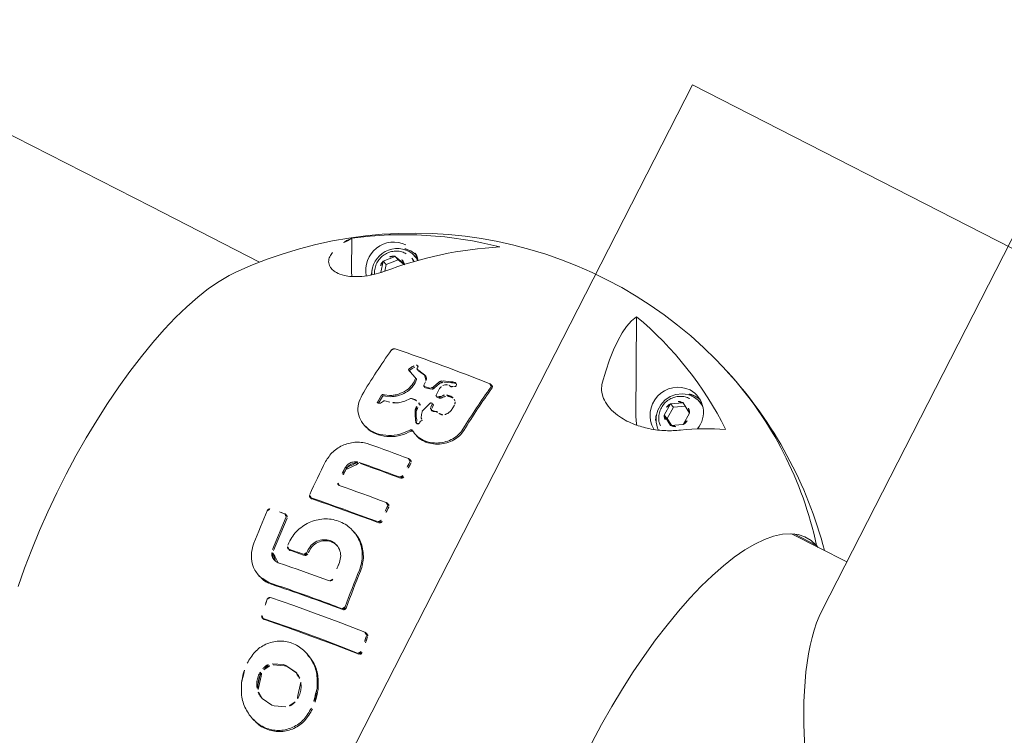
# Model space of a CAD drawing. Extents: x 5459245 to 5462690, y 5971016 to 5972523.
# Tile 94 of 136: x 5462451.774 to 5462452.005, y 5972211.798 to 5972211.967. Entities that reach past the tile are written whole.
import ezdxf

# ---------------------------------------------------------------- set-up
doc = ezdxf.new("R2010")
doc.units = 0
doc.layers.add('A_MAŁA ARCHITEKTURA', color=195, linetype='CONTINUOUS', lineweight=9)

# ---------------------------------------------------------------- blocks, each defined once
blk = doc.blocks.new('A$C43995eb0')
at = {"layer": 'A_MAŁA ARCHITEKTURA'}
for p, q in [((3296.64, 150), (3296.64, -150)), ((3296.64, -150), (3596.64, -150))]:
    blk.add_line(p, q, dxfattribs=at)
at = {"layer": 'A_MAŁA ARCHITEKTURA', "linetype": 'Continuous'}
for p, q in [((3168.68, -66.5), (3392.9, -66.5)), ((3380.14, -66.5), (3380.14, -81.1)), ((3379.89, -74.62), (3380.14, -74.02)), ((3379.91, -80.54), (3379.89, -74.62)), ((3362.41, -114.27), (3362.79, -113.48)), ((3362.41, -114.27), (3362.22, -114.78)), ((3365.75, -115.44), (3364.27, -117.9)), ((3368.79, -115.52), (3365.75, -115.44)), ((3370.36, -118.07), (3368.79, -115.52)), ((3364.27, -117.9), (3365.84, -120.44)), ((3364.76, -117.07), (3366.22, -119.43)), ((3368.89, -120.53), (3370.36, -118.07)), ((3369.27, -119.51), (3370.25, -117.88)), ((3366.22, -119.43), (3365.84, -120.44)), ((3365.84, -120.44), (3368.89, -120.53)), ((3366.22, -119.43), (3369.27, -119.51)), ((3369.27, -119.51), (3368.89, -120.53)), ((3351.24, -136.88), (3372.21, -126.34)), ((3381.16, -159.79), (3381.03, -160.13)), ((3446.65, -159.37), (3446.52, -159.71)), ((3389.32, -165.55), (3390.79, -165.69)), ((3390.79, -165.69), (3391.72, -166.08)), ((3384.5, -168.16), (3384.49, -167.85)), ((3384.63, -167.82), (3384.62, -167.51)), ((3385.41, -170.5), (3384.84, -168.92)), ((3385.54, -170.16), (3384.96, -168.59)), ((3385.79, -168.36), (3385.69, -168.75)), ((3405.57, -168.81), (3405.44, -169.15)), ((3417.18, -168.78), (3417.06, -169.12)), ((3470.65, -168.6), (3471.67, -171.1)), ((3386.07, -169.78), (3385.97, -169.66)), ((3386.44, -170.1), (3386.07, -169.78)), ((3387.69, -171.92), (3386.23, -171.37)), ((3387.82, -171.58), (3386.36, -171.03)), ((3389.14, -170.5), (3387.4, -170.44)), ((3389.32, -170.41), (3389.47, -170.02)), ((3389.36, -170.09), (3389.36, -170.27)), ((3389.49, -169.75), (3389.49, -169.93)), ((3392.3, -170.31), (3391.51, -170.32)), ((3394.02, -171.65), (3391.56, -170.92)), ((3392.43, -169.97), (3391.63, -169.98)), ((3394.15, -171.65), (3394.78, -171.51)), ((3395.5, -171.22), (3394.78, -171.51)), ((3396.11, -170.8), (3396.17, -170.88)), ((3397.18, -171.46), (3397.02, -171.62)), ((3399.62, -170.62), (3399.75, -170.28)), ((3457.28, -169.66), (3457.15, -170)), ((3461.95, -172.98), (3462.3, -170.21)), ((3462.07, -172.64), (3462.42, -169.87)), ((3471.67, -171.1), (3471.74, -171.7)), ((3388.26, -172.43), (3388.39, -172.79)), ((3388.39, -172.09), (3388.52, -172.45)), ((3388.39, -172.79), (3388.61, -173.82)), ((3388.52, -172.45), (3388.74, -173.48)), ((3388.58, -174.03), (3388.73, -173.64)), ((3395.71, -172.66), (3394.6, -173.27)), ((3395.84, -172.32), (3394.73, -172.93)), ((3395.71, -172.66), (3396.28, -172.25)), ((3395.84, -172.32), (3396.41, -171.91)), ((3396.28, -172.25), (3396.34, -172.22)), ((3396.89, -171.96), (3396.34, -172.22)), ((3396.41, -171.91), (3396.47, -171.88)), ((3397.02, -171.62), (3396.47, -171.88)), ((3426.63, -173.04), (3426.5, -173.38)), ((3462.02, -173.58), (3461.95, -172.98)), ((3463.05, -176.07), (3462.02, -173.58)), ((3462.15, -173.24), (3462.07, -172.64)), ((3463.18, -175.73), (3462.15, -173.24)), ((3471.74, -171.7), (3471.4, -174.46)), ((3385.79, -177.12), (3386.1, -175.11)), ((3385.92, -176.78), (3386.23, -174.77)), ((3387.51, -174.08), (3388.37, -174.12)), ((3392.62, -175.47), (3393.75, -176.38)), ((3476.65, -174.39), (3476.78, -174.05)), ((3385.28, -177.3), (3385.51, -177.33)), ((3385.75, -177.26), (3385.9, -176.86)), ((3386.26, -178.42), (3386.6, -178.6)), ((3387.02, -178.47), (3386.88, -178.62)), ((3387.06, -178.45), (3386.9, -178.81)), ((3387.19, -178.11), (3387.02, -178.47)), ((3387.06, -178.45), (3387.68, -176.74)), ((3387.59, -176.97), (3387.46, -177.31)), ((3393.75, -176.38), (3394.79, -177.58)), ((3386.14, -178.76), (3386.47, -178.94)), ((3386.9, -178.81), (3386.76, -178.96)), ((3394.22, -180.19), (3394.61, -181.31)), ((3394.35, -179.85), (3394.74, -180.97)), ((3395.82, -180.61), (3395.57, -179.47)), ((3394.7, -181.63), (3394.61, -181.31)), ((3394.83, -181.29), (3394.74, -180.97)), ((3396.89, -182.06), (3395.02, -181.91)), ((3397.01, -181.72), (3395.14, -181.58)), ((3396.05, -180.87), (3396.77, -181.3)), ((3403.2, -182.25), (3403.33, -181.91)), ((3454.46, -183.06), (3454.61, -182.66)), ((3424.04, -186.03), (3424.19, -185.63)), ((3362.41, -189.45), (3362.22, -189.96)), ((3430.42, -188.85), (3430.27, -189.24)), ((3439.03, -188.23), (3430.78, -188.89)), ((3439.15, -187.89), (3430.91, -188.55)), ((3445.96, -188.33), (3446.09, -187.99)), ((3365.04, -191.14), (3364.42, -193.94)), ((3365.2, -191.1), (3364.8, -192.92)), ((3365.04, -191.14), (3365.14, -191.04)), ((3365.19, -191.09), (3365.04, -191.14)), ((3364.8, -192.92), (3364.42, -193.94)), ((3364.42, -193.94), (3366.7, -195.96)), ((3364.8, -192.92), (3367.08, -194.94)), ((3367.08, -194.94), (3368.66, -194.52)), ((3367.08, -194.94), (3366.7, -195.96)), ((3366.7, -195.96), (3369.36, -195.24)), ((3365.3, -204.99), (3372.21, -201.51)), ((3372.21, -201.51), (3373.33, -200.84)), ((3380.14, -221.75), (3380.14, -250.43)), ((3380.14, -250.43), (3380.14, -390.59))]:
    blk.add_line(p, q, dxfattribs=at)
at = {"layer": 'A_MAŁA ARCHITEKTURA', "linetype": 'Continuous', "flags": 128}
for points in [[(3445.4, -100.57), (3440.49, -100.48), (3435.62, -100.27), (3430.8, -99.93), (3426.07, -99.47), (3421.44, -98.9), (3416.96, -98.22), (3412.63, -97.42), (3408.48, -96.52), (3404.53, -95.51), (3400.81, -94.42), (3397.34, -93.23), (3394.13, -91.95), (3391.19, -90.6), (3388.56, -89.18), (3386.23, -87.7), (3384.23, -86.17), (3382.56, -84.59), (3381.23, -82.97), (3380.25, -81.32), (3379.62, -79.65), (3379.35, -77.97), (3379.44, -76.29), (3379.89, -74.62)], [(3372.64, -120.11), (3372.31, -120.52), (3371.26, -121.45), (3369.98, -122.08), (3368.57, -122.39), (3367.1, -122.35), (3365.68, -121.96), (3364.38, -121.25), (3363.29, -120.27), (3362.49, -119.08), (3362.01, -117.74), (3361.89, -116.35), (3362.14, -114.99), (3362.74, -113.75), (3363.23, -113.12)], [(3361.61, -116.08), (3361.8, -114.65), (3361.81, -114.59)], [(3372.21, -126.34), (3373.73, -125.38), (3373.99, -125.17)], [(3368.85, -136.91), (3365.91, -137.49), (3363.17, -137.91), (3360.63, -138.16), (3358.29, -138.24), (3356.18, -138.15), (3354.3, -137.9), (3352.65, -137.47), (3351.24, -136.88)], [(3454.49, -182.78), (3454.09, -179.94), (3453.7, -177.07), (3453.32, -174.16), (3452.96, -171.23), (3452.61, -168.28), (3452.27, -165.3), (3451.95, -162.3), (3451.64, -159.29)], [(3454.62, -182.44), (3454.22, -179.6), (3453.83, -176.73), (3453.45, -173.82), (3453.09, -170.89), (3452.74, -167.94), (3452.4, -164.96), (3452.07, -161.96), (3451.76, -158.95)], [(3446.48, -160.01), (3446.79, -163.02), (3447.12, -166.02), (3447.45, -168.99), (3447.81, -171.95), (3448.17, -174.88), (3448.55, -177.78), (3448.94, -180.65), (3449.34, -183.49)], [(3411.61, -179.04), (3411.45, -177.82), (3411.29, -176.59), (3411.14, -175.36), (3410.99, -174.13), (3410.84, -172.89), (3410.69, -171.64), (3410.55, -170.4), (3410.4, -169.15)], [(3424.09, -185.7), (3423.8, -183.7), (3423.52, -181.67), (3423.25, -179.63), (3422.98, -177.58), (3422.72, -175.51), (3422.46, -173.43), (3422.21, -171.34), (3421.97, -169.23)], [(3424.21, -185.36), (3423.93, -183.36), (3423.65, -181.33), (3423.37, -179.29), (3423.11, -177.24), (3422.84, -175.17), (3422.59, -173.09), (3422.34, -171), (3422.1, -168.89)], [(3405.41, -169.43), (3405.55, -170.68), (3405.7, -171.93), (3405.84, -173.17), (3405.99, -174.41), (3406.15, -175.65), (3406.3, -176.88), (3406.46, -178.1), (3406.61, -179.32)], [(3411.48, -179.38), (3411.32, -178.16), (3411.16, -176.93), (3411.01, -175.7), (3410.86, -174.47), (3410.71, -173.23), (3410.56, -171.98), (3410.42, -170.74), (3410.28, -169.49)], [(3417.02, -169.4), (3417.19, -170.89), (3417.37, -172.36), (3417.54, -173.84), (3417.72, -175.3), (3417.9, -176.76), (3418.09, -178.22), (3418.28, -179.66), (3418.47, -181.1)], [(3439.51, -172.97), (3439.71, -174.59), (3439.92, -176.19), (3440.12, -177.79), (3440.33, -179.38), (3440.55, -180.96), (3440.77, -182.53), (3440.99, -184.09), (3441.21, -185.64)], [(3437.24, -184.82), (3437.18, -184.38), (3437.11, -183.93), (3437.05, -183.49), (3436.99, -183.04), (3436.92, -182.6), (3436.86, -182.15), (3436.8, -181.7), (3436.74, -181.25)], [(3437.37, -184.48), (3437.3, -184.04), (3437.24, -183.59), (3437.18, -183.15), (3437.11, -182.7), (3437.05, -182.26), (3436.99, -181.81), (3436.93, -181.36), (3436.86, -180.91)], [(3361.61, -191.25), (3361.8, -189.83), (3361.81, -189.76)], [(3362, -190.67), (3362.48, -189.37), (3362.91, -188.7)], [(3362.41, -189.45), (3362.67, -188.87), (3362.79, -188.66)], [(3370.87, -196.96), (3370.17, -197.22), (3369.62, -197.37)], [(3474.08, -237.58), (3469.52, -238.21), (3464.84, -238.73), (3460.06, -239.12), (3455.21, -239.4), (3450.31, -239.55), (3445.4, -239.58), (3440.49, -239.49), (3435.62, -239.27), (3430.8, -238.94), (3426.07, -238.48), (3421.44, -237.91), (3416.96, -237.22), (3412.63, -236.43), (3408.48, -235.52), (3404.53, -234.52), (3400.81, -233.42), (3397.34, -232.23), (3394.13, -230.96), (3391.19, -229.61), (3388.56, -228.19), (3386.23, -226.71), (3384.96, -225.77)]]:
    blk.add_lwpolyline(points, dxfattribs=at)
at = {"layer": 'A_MAŁA ARCHITEKTURA', "linetype": 'Continuous'}
for centre, radius, start, end in [((3446.64, -147.06), 100, 131.6823, 159.3723), ((3435.53, -143.03), 88.18, 129.1188, 159.2798), ((3435.57, -143.06), 88.23, 129.1289, 159.2697), ((3430.85, -154.67), 81.58, 143.4716, 167.4066), ((3418.32, -83.73), 57.55, 202.8879, 213.4665), ((3446.64, -147.06), 100, 159.3723, 231.9164), ((3366.9, -117.96), 6.06, 77.3872, 178.1356), ((3366.98, -117.85), 2.72, 117.0903, 180.896), ((3367.19, -118.28), 3.2, 59.8951, 116.9177), ((3367.34, -118.18), 3.03, 2.0735, 61.2336), ((3367.44, -117.59), 6.6, 181.5323, 327.054), ((3367.63, -116.03), 6.02, 180.4337, 216.6772), ((3367.29, -117.79), 3.03, 182.0735, 241.2336), ((3367.65, -118.11), 2.72, 297.0903, 0.896), ((3367.44, -117.68), 3.2, 239.8951, 296.9177), ((3368.37, -116.32), 6.01, 282.0018, 316.8063), ((3405.65, -0.71), 160.96, 261.3761, 265.6529), ((3405.77, -0.37), 160.96, 261.3761, 265.6529), ((3407.16, 140.17), 302.09, 277.589, 278.3296), ((3407.29, 140.51), 302.09, 277.589, 278.3296), ((3853.19, -116.03), 474.27, 185.3694, 188.2415), ((3408.14, 132.31), 301.24, 274.934, 276.7064), ((3408.26, 132.65), 301.24, 274.934, 276.7064), ((3410.48, 68.51), 237.37, 268.9057, 269.7863), ((3410.61, 68.85), 237.37, 268.9057, 269.7863), ((3410.12, 100.83), 269.69, 271.5817, 272.3707), ((3410.25, 101.17), 269.69, 271.5817, 272.3707), ((3429.22, -127.75), 90.15, 210.1129, 227.9581), ((3438.99, -153.52), 89.89, 192.5031, 214.9315), ((3408.8, 126.7), 300.62, 274.9285, 275.7279), ((3409.92, 117.74), 299.58, 274.926, 274.9987), ((3410.05, 118.08), 299.58, 274.926, 274.9987), ((3411.82, 78.3), 260.09, 270.5348, 271.347), ((3411.95, 78.64), 260.09, 270.5348, 271.347), ((3408.64, -17.14), 169.29, 261.7921, 266.0692), ((3410.62, 112.65), 299.26, 274.9264, 274.9992), ((3409.65, 121.96), 308.62, 277.525, 278.2494), ((3412.41, 79.52), 266.07, 270.5408, 272.4002), ((3366.54, -192.94), 5.69, 131.2092, 180.0042), ((3367.07, -191.99), 4.4, 143.392, 179.2637), ((3882.89, -120.17), 457.93, 188.7098, 189.1484), ((3367.63, -191.21), 6.02, 180.4337, 216.6765), ((3367.93, -191.63), 6, 170.8327, 298.904), ((3366.98, -193.03), 2.71, 135.7017, 199.598), ((3367.5, -192.7), 6.66, 182.0728, 308.0599), ((3367.41, -192.86), 3.18, 199.879, 257.069), ((3412.2, 100.08), 294.22, 273.762, 275.3731), ((3367.45, -193.01), 3.05, 255.7082, 314.6118), ((3372.52, -196.78), 10.93, 228.6371, 258.3187)]:
    blk.add_arc(centre, radius, start, end, dxfattribs=at)
blk.add_ellipse((3446.64, 0), major_axis=(63.23, 63.23), ratio=0.32571, start_param=3.456467, end_param=4.694036, dxfattribs=at)
for points, knots in [([(3370.31, -115.47), (3370.89, -116.44), (3372.05, -118.39), (3373.35, -121.89), (3374.01, -125.1), (3374.16, -127.67), (3374.04, -129.82), (3373.55, -132.14), (3372.56, -134.27), (3371.15, -135.89), (3369.87, -136.64), (3369.07, -136.85), (3368.85, -136.91)], [0, 0, 0, 0, 0.174816, 0.349121, 0.487759, 0.558039, 0.628131, 0.711653, 0.795688, 0.870344, 0.964497, 1, 1, 1, 1]), ([(3362.67, -116.92), (3362.7, -117.32), (3362.78, -118.13), (3363.25, -119.28), (3363.97, -120.28), (3364.93, -121.09), (3366.06, -121.66), (3367.32, -121.93), (3368.62, -121.88), (3369.87, -121.5), (3370.89, -120.91), (3371.36, -120.36), (3371.55, -120.14)], [0, 0, 0, 0, 0.098713, 0.199501, 0.300369, 0.402001, 0.504928, 0.609422, 0.715343, 0.822144, 0.929013, 1, 1, 1, 1]), ([(3381, -160.41), (3380.99, -160.37), (3380.99, -160.28), (3381.02, -160.16), (3381.06, -160.05), (3381.15, -159.93), (3381.31, -159.84), (3381.44, -159.85), (3381.51, -159.85)], [0, 0, 0, 0, 0.125192, 0.250141, 0.375162, 0.500485, 0.749701, 1, 1, 1, 1]), ([(3381.16, -159.79), (3381.17, -159.76), (3381.2, -159.7), (3381.28, -159.59), (3381.43, -159.5), (3381.57, -159.51), (3381.64, -159.51)], [0, 0, 0, 0, 0.128651, 0.303416, 0.650954, 1, 1, 1, 1]), ([(3446.48, -160.01), (3446.48, -159.92), (3446.48, -159.75), (3446.61, -159.52), (3446.8, -159.34), (3446.97, -159.3), (3447.06, -159.28)], [0, 0, 0, 0, 0.249732, 0.499623, 0.749453, 1, 1, 1, 1]), ([(3446.65, -159.37), (3446.68, -159.31), (3446.74, -159.17), (3446.93, -159), (3447.1, -158.96), (3447.19, -158.94)], [0, 0, 0, 0, 0.288394, 0.643688, 1, 1, 1, 1]), ([(3450.92, -158.74), (3451.01, -158.73), (3451.14, -158.73), (3451.3, -158.79), (3451.4, -158.86), (3451.49, -158.94), (3451.59, -159.08), (3451.62, -159.21), (3451.64, -159.29)], [0, 0, 0, 0, 0.249137, 0.374523, 0.499561, 0.624866, 0.750155, 1, 1, 1, 1]), ([(3451.05, -158.4), (3451.14, -158.39), (3451.26, -158.39), (3451.42, -158.45), (3451.53, -158.52), (3451.62, -158.6), (3451.72, -158.74), (3451.75, -158.87), (3451.76, -158.95)], [0, 0, 0, 0, 0.249135, 0.374521, 0.499557, 0.624613, 0.750157, 1, 1, 1, 1]), ([(3393.45, -161.21), (3393.97, -161.29), (3395.02, -161.46), (3396.53, -162.25), (3397.89, -163.38), (3399, -164.84), (3399.75, -166.56), (3400.06, -168.38), (3399.88, -170.18), (3399.36, -171.15), (3399.09, -171.64)], [0, 0, 0, 0, 0.1254608, 0.2500666, 0.3746969, 0.4997069, 0.6250196, 0.7495585, 0.874271, 1, 1, 1, 1]), ([(3393.57, -160.87), (3394.1, -160.95), (3395.15, -161.12), (3396.66, -161.91), (3398.02, -163.04), (3399.12, -164.5), (3399.88, -166.21), (3400.17, -168.03), (3400.09, -169.45), (3399.77, -170.1), (3399.69, -170.25)], [0, 0, 0, 0, 0.136675, 0.273712, 0.410638, 0.546977, 0.68369, 0.820536, 0.95743, 1, 1, 1, 1]), ([(3465.64, -181.35), (3464.55, -181.29), (3462.39, -181.16), (3459.52, -179.62), (3457.42, -177.22), (3456.41, -174.15), (3456.67, -170.88), (3458.06, -167.87), (3460.39, -165.4), (3462.41, -164.48), (3463.42, -164.01)], [0, 0, 0, 0, 0.1250163, 0.2498244, 0.3746844, 0.4996234, 0.6246234, 0.7495378, 0.874347, 1, 1, 1, 1]), ([(3457.39, -169.71), (3457.67, -168.99), (3458.34, -167.26), (3460.54, -165.07), (3462.54, -164.14), (3463.55, -163.67)], [0, 0, 0, 0, 0.2599906, 0.6287488, 1, 1, 1, 1]), ([(3463.42, -164.01), (3464.19, -163.77), (3465.74, -163.29), (3467.34, -163.16), (3468.14, -163.1)], [0, 0, 0, 0, 0.5, 1, 1, 1, 1]), ([(3463.55, -163.67), (3464.32, -163.43), (3465.87, -162.95), (3467.47, -162.82), (3468.27, -162.76)], [0, 0, 0, 0, 0.4998, 1, 1, 1, 1]), ([(3468.14, -163.1), (3469.22, -163.15), (3471.39, -163.26), (3474.26, -164.76), (3476.38, -167.14), (3477.4, -170.22), (3477.13, -173.52), (3475.72, -176.54), (3473.39, -179.03), (3471.37, -179.97), (3470.36, -180.44)], [0, 0, 0, 0, 0.1250472, 0.2497744, 0.3745899, 0.499526, 0.6245352, 0.7494801, 0.8743221, 1, 1, 1, 1]), ([(3468.27, -162.76), (3469.35, -162.81), (3471.52, -162.92), (3474.39, -164.42), (3476.52, -166.8), (3477.48, -169.86), (3477.45, -172.44), (3476.81, -173.71), (3476.67, -174)], [0, 0, 0, 0, 0.18911, 0.377959, 0.566817, 0.755871, 0.944977, 1, 1, 1, 1]), ([(3388.02, -168.3), (3387.95, -168.13), (3387.83, -167.79), (3387.78, -167.25), (3387.84, -166.73), (3387.97, -166.44), (3388.04, -166.29)], [0, 0, 0, 0, 0.249818, 0.50022, 0.750548, 1, 1, 1, 1]), ([(3388.14, -167.96), (3388.08, -167.79), (3387.96, -167.45), (3387.91, -166.91), (3387.96, -166.58), (3387.99, -166.42)], [0, 0, 0, 0, 0.335866, 0.672516, 1, 1, 1, 1]), ([(3388.04, -166.29), (3388.1, -166.19), (3388.24, -165.98), (3388.43, -165.84), (3388.53, -165.78)], [0, 0, 0, 0, 0.499855, 1, 1, 1, 1]), ([(3388.53, -165.78), (3388.65, -165.71), (3388.9, -165.58), (3389.18, -165.56), (3389.32, -165.55)], [0, 0, 0, 0, 0.499874, 1, 1, 1, 1]), ([(3391.72, -166.08), (3391.88, -166.2), (3392.2, -166.43), (3392.42, -166.79), (3392.54, -166.96)], [0, 0, 0, 0, 0.500364, 1, 1, 1, 1]), ([(3443.31, -166.87), (3443.4, -166.87), (3443.57, -166.86), (3443.8, -166.99), (3443.97, -167.18), (3444.01, -167.34), (3444.02, -167.42)], [0, 0, 0, 0, 0.24974, 0.499545, 0.749445, 1, 1, 1, 1]), ([(3443.44, -166.53), (3443.53, -166.53), (3443.7, -166.53), (3443.92, -166.65), (3444.1, -166.84), (3444.13, -167), (3444.15, -167.08)], [0, 0, 0, 0, 0.24974, 0.499545, 0.749445, 1, 1, 1, 1]), ([(3384.49, -167.85), (3384.5, -167.77), (3384.51, -167.61), (3384.58, -167.5), (3384.62, -167.44)], [0, 0, 0, 0, 0.499639, 1, 1, 1, 1]), ([(3384.76, -168.79), (3384.7, -168.69), (3384.6, -168.55), (3384.52, -168.33), (3384.51, -168.22), (3384.5, -168.16)], [0, 0, 0, 0, 0.498893, 0.749318, 1, 1, 1, 1]), ([(3384.62, -167.44), (3384.66, -167.39), (3384.75, -167.3), (3384.86, -167.27), (3384.92, -167.26)], [0, 0, 0, 0, 0.499175, 1, 1, 1, 1]), ([(3384.89, -168.45), (3384.82, -168.36), (3384.73, -168.21), (3384.65, -167.99), (3384.64, -167.88), (3384.63, -167.82)], [0, 0, 0, 0, 0.498893, 0.749318, 1, 1, 1, 1]), ([(3384.76, -168.79), (3384.78, -168.81), (3384.81, -168.85), (3384.83, -168.9), (3384.84, -168.92)], [0, 0, 0, 0, 0.499332, 1, 1, 1, 1]), ([(3384.89, -168.45), (3384.9, -168.47), (3384.93, -168.51), (3384.95, -168.56), (3384.96, -168.59)], [0, 0, 0, 0, 0.4993322, 1, 1, 1, 1]), ([(3384.92, -167.26), (3384.96, -167.26), (3385.04, -167.25), (3385.16, -167.3), (3385.28, -167.38), (3385.33, -167.47), (3385.36, -167.51)], [0, 0, 0, 0, 0.249615, 0.499509, 0.749564, 1, 1, 1, 1]), ([(3385.36, -167.51), (3385.39, -167.56), (3385.45, -167.67), (3385.48, -167.79), (3385.49, -167.85)], [0, 0, 0, 0, 0.499308, 1, 1, 1, 1]), ([(3385.62, -168.04), (3385.61, -168.03), (3385.58, -168.01), (3385.54, -167.97), (3385.5, -167.91), (3385.49, -167.87), (3385.49, -167.85)], [0, 0, 0, 0, 0.249797, 0.499153, 0.749166, 1, 1, 1, 1]), ([(3385.62, -168.04), (3385.65, -168.05), (3385.7, -168.08), (3385.75, -168.15), (3385.78, -168.21), (3385.79, -168.26), (3385.8, -168.31), (3385.79, -168.34), (3385.79, -168.36)], [0, 0, 0, 0, 0.249252, 0.498377, 0.624828, 0.748771, 0.874958, 1, 1, 1, 1]), ([(3385.67, -168.89), (3385.67, -168.87), (3385.67, -168.82), (3385.68, -168.77), (3385.69, -168.75)], [0, 0, 0, 0, 0.499139, 1, 1, 1, 1]), ([(3385.97, -169.66), (3385.89, -169.54), (3385.75, -169.3), (3385.7, -169.03), (3385.67, -168.89)], [0, 0, 0, 0, 0.499892, 1, 1, 1, 1]), ([(3388.87, -169.3), (3388.7, -169.17), (3388.35, -168.92), (3388.12, -168.51), (3388.02, -168.3)], [0, 0, 0, 0, 0.500911, 1, 1, 1, 1]), ([(3389, -168.96), (3388.82, -168.83), (3388.47, -168.58), (3388.25, -168.17), (3388.14, -167.96)], [0, 0, 0, 0, 0.500911, 1, 1, 1, 1]), ([(3389, -168.96), (3389.06, -169), (3389.19, -169.09), (3389.34, -169.28), (3389.45, -169.51), (3389.48, -169.67), (3389.49, -169.75)], [0, 0, 0, 0, 0.250378, 0.500159, 0.749597, 1, 1, 1, 1]), ([(3392.54, -166.96), (3392.59, -167.06), (3392.68, -167.25), (3392.74, -167.57), (3392.72, -167.89), (3392.65, -168.07), (3392.61, -168.16)], [0, 0, 0, 0, 0.250187, 0.499858, 0.749375, 1, 1, 1, 1]), ([(3392.69, -168.92), (3392.66, -168.86), (3392.59, -168.75), (3392.54, -168.54), (3392.54, -168.34), (3392.59, -168.22), (3392.61, -168.16)], [0, 0, 0, 0, 0.250115, 0.499774, 0.749302, 1, 1, 1, 1]), ([(3392.69, -168.92), (3392.75, -169.02), (3392.86, -169.21), (3392.92, -169.54), (3392.88, -169.86), (3392.77, -170.01), (3392.72, -170.09)], [0, 0, 0, 0, 0.250085, 0.499686, 0.749377, 1, 1, 1, 1]), ([(3405.41, -169.43), (3405.41, -169.39), (3405.4, -169.31), (3405.43, -169.19), (3405.47, -169.08), (3405.54, -168.98), (3405.62, -168.91), (3405.75, -168.83), (3405.87, -168.82), (3405.95, -168.81)], [0, 0, 0, 0, 0.12513, 0.250034, 0.375272, 0.500235, 0.625314, 0.750552, 1, 1, 1, 1]), ([(3405.57, -168.81), (3405.58, -168.79), (3405.61, -168.73), (3405.67, -168.64), (3405.75, -168.57), (3405.88, -168.49), (3406, -168.48), (3406.07, -168.47)], [0, 0, 0, 0, 0.113815, 0.2913, 0.467906, 0.646273, 1, 1, 1, 1]), ([(3409.59, -168.85), (3409.68, -168.86), (3409.84, -168.88), (3410.05, -169.03), (3410.22, -169.23), (3410.26, -169.4), (3410.28, -169.49)], [0, 0, 0, 0, 0.249782, 0.499668, 0.749468, 1, 1, 1, 1]), ([(3409.72, -168.51), (3409.8, -168.52), (3409.96, -168.54), (3410.18, -168.69), (3410.35, -168.89), (3410.38, -169.06), (3410.4, -169.15)], [0, 0, 0, 0, 0.249782, 0.499668, 0.749468, 1, 1, 1, 1]), ([(3417.02, -169.4), (3417.02, -169.32), (3417.02, -169.2), (3417.08, -169.05), (3417.17, -168.92), (3417.33, -168.79), (3417.49, -168.77), (3417.57, -168.76)], [0, 0, 0, 0, 0.249434, 0.374986, 0.500178, 0.749768, 1, 1, 1, 1]), ([(3417.19, -168.78), (3417.2, -168.76), (3417.22, -168.7), (3417.3, -168.58), (3417.46, -168.45), (3417.62, -168.43), (3417.7, -168.42)], [0, 0, 0, 0, 0.110654, 0.288793, 0.64394, 1, 1, 1, 1]), ([(3421.28, -168.63), (3421.36, -168.63), (3421.53, -168.65), (3421.75, -168.78), (3421.92, -168.99), (3421.95, -169.15), (3421.97, -169.23)], [0, 0, 0, 0, 0.249697, 0.499554, 0.749427, 1, 1, 1, 1]), ([(3421.41, -168.29), (3421.49, -168.3), (3421.66, -168.31), (3421.88, -168.44), (3422.04, -168.65), (3422.08, -168.81), (3422.1, -168.89)], [0, 0, 0, 0, 0.249697, 0.499554, 0.749427, 1, 1, 1, 1]), ([(3436.32, -185.5), (3435.71, -185.52), (3434.5, -185.56), (3432.71, -185.18), (3431.01, -184.5), (3429.47, -183.51), (3428.16, -182.26), (3427.11, -180.8), (3426.37, -179.17), (3425.97, -177.45), (3425.93, -175.7), (3426.23, -173.99), (3426.88, -172.38), (3427.86, -170.93), (3429.11, -169.7), (3430.6, -168.75), (3432.26, -168.07), (3433.45, -167.9), (3434.04, -167.81)], [0, 0, 0, 0, 0.062657, 0.12507, 0.187617, 0.250021, 0.312492, 0.374914, 0.437338, 0.499807, 0.562212, 0.624753, 0.687165, 0.749808, 0.812515, 0.874884, 0.93726, 1, 1, 1, 1]), ([(3426.67, -173.05), (3426.79, -172.72), (3427.11, -171.84), (3427.99, -170.59), (3429.23, -169.36), (3430.72, -168.41), (3432.38, -167.73), (3433.57, -167.56), (3434.17, -167.47)], [0, 0, 0, 0, 0.110045, 0.287739, 0.465521, 0.643717, 0.821064, 1, 1, 1, 1]), ([(3446.31, -185.07), (3446.04, -183.18), (3445.49, -179.38), (3444.73, -173.48), (3444.26, -169.45), (3444.02, -167.42)], [0, 0, 0, 0, 0.32968, 0.663009, 1, 1, 1, 1]), ([(3462.3, -170.21), (3462.47, -169.79), (3462.81, -168.94), (3463.53, -168.35), (3463.88, -168.06)], [0, 0, 0, 0, 0.499568, 1, 1, 1, 1]), ([(3463.88, -168.06), (3464.24, -167.84), (3464.96, -167.4), (3466.17, -167.05), (3467.4, -166.92), (3468.2, -167.07), (3468.6, -167.14)], [0, 0, 0, 0, 0.250882, 0.500254, 0.750417, 1, 1, 1, 1]), ([(3468.6, -167.14), (3469.02, -167.29), (3469.84, -167.58), (3470.38, -168.26), (3470.65, -168.6)], [0, 0, 0, 0, 0.500147, 1, 1, 1, 1]), ([(3386.23, -171.37), (3386.15, -171.33), (3385.98, -171.24), (3385.76, -171.04), (3385.55, -170.8), (3385.46, -170.6), (3385.41, -170.5)], [0, 0, 0, 0, 0.249471, 0.499189, 0.748582, 1, 1, 1, 1]), ([(3386.36, -171.03), (3386.28, -170.99), (3386.11, -170.9), (3385.88, -170.7), (3385.68, -170.46), (3385.59, -170.26), (3385.54, -170.16)], [0, 0, 0, 0, 0.249471, 0.499189, 0.748582, 1, 1, 1, 1]), ([(3387.4, -170.44), (3387.23, -170.42), (3386.91, -170.36), (3386.6, -170.18), (3386.44, -170.1)], [0, 0, 0, 0, 0.500708, 1, 1, 1, 1]), ([(3388.87, -169.3), (3388.93, -169.34), (3389.06, -169.43), (3389.21, -169.62), (3389.33, -169.85), (3389.35, -170.01), (3389.36, -170.09)], [0, 0, 0, 0, 0.250378, 0.500159, 0.749597, 1, 1, 1, 1]), ([(3389.36, -170.27), (3389.35, -170.3), (3389.34, -170.37), (3389.29, -170.44), (3389.22, -170.49), (3389.16, -170.5), (3389.14, -170.5)], [0, 0, 0, 0, 0.2494642, 0.4992865, 0.7493949, 1, 1, 1, 1]), ([(3391.28, -170.57), (3391.27, -170.55), (3391.26, -170.52), (3391.27, -170.46), (3391.29, -170.42), (3391.31, -170.39), (3391.32, -170.38)], [0, 0, 0, 0, 0.249916, 0.499571, 0.749239, 1, 1, 1, 1]), ([(3391.39, -170.79), (3391.36, -170.76), (3391.32, -170.69), (3391.29, -170.61), (3391.28, -170.57)], [0, 0, 0, 0, 0.49926, 1, 1, 1, 1]), ([(3391.32, -170.38), (3391.35, -170.36), (3391.4, -170.32), (3391.47, -170.32), (3391.51, -170.32)], [0, 0, 0, 0, 0.49981, 1, 1, 1, 1]), ([(3391.4, -170.23), (3391.4, -170.21), (3391.39, -170.18), (3391.4, -170.12), (3391.41, -170.08), (3391.44, -170.05), (3391.45, -170.04)], [0, 0, 0, 0, 0.249916, 0.499571, 0.749239, 1, 1, 1, 1]), ([(3391.56, -170.92), (3391.53, -170.91), (3391.46, -170.88), (3391.41, -170.82), (3391.39, -170.79)], [0, 0, 0, 0, 0.4995167, 1, 1, 1, 1]), ([(3391.45, -170.04), (3391.47, -170.02), (3391.53, -169.98), (3391.6, -169.98), (3391.63, -169.98)], [0, 0, 0, 0, 0.49981, 1, 1, 1, 1]), ([(3392.72, -170.09), (3392.66, -170.15), (3392.54, -170.26), (3392.38, -170.29), (3392.3, -170.31)], [0, 0, 0, 0, 0.499238, 1, 1, 1, 1]), ([(3392.85, -169.75), (3392.79, -169.81), (3392.67, -169.92), (3392.51, -169.95), (3392.43, -169.97)], [0, 0, 0, 0, 0.499238, 1, 1, 1, 1]), ([(3395.58, -171.12), (3395.57, -171.14), (3395.55, -171.18), (3395.51, -171.21), (3395.5, -171.22)], [0, 0, 0, 0, 0.499009, 1, 1, 1, 1]), ([(3395.58, -171.12), (3395.62, -171.05), (3395.69, -170.9), (3395.81, -170.8), (3395.87, -170.75)], [0, 0, 0, 0, 0.499112, 1, 1, 1, 1]), ([(3395.87, -170.75), (3395.89, -170.74), (3395.92, -170.72), (3395.99, -170.72), (3396.06, -170.75), (3396.09, -170.78), (3396.11, -170.8)], [0, 0, 0, 0, 0.249704, 0.499786, 0.749767, 1, 1, 1, 1]), ([(3396.4, -170.98), (3396.38, -170.99), (3396.34, -170.99), (3396.27, -170.97), (3396.22, -170.94), (3396.19, -170.9), (3396.17, -170.88)], [0, 0, 0, 0, 0.249915, 0.500042, 0.749993, 1, 1, 1, 1]), ([(3396.4, -170.98), (3396.46, -170.97), (3396.57, -170.94), (3396.69, -170.96), (3396.75, -170.96)], [0, 0, 0, 0, 0.499186, 1, 1, 1, 1]), ([(3396.75, -170.96), (3396.79, -170.97), (3396.86, -170.99), (3396.93, -171.03), (3396.96, -171.05)], [0, 0, 0, 0, 0.4994, 1, 1, 1, 1]), ([(3396.96, -171.05), (3397, -171.09), (3397.07, -171.15), (3397.15, -171.28), (3397.19, -171.44), (3397.17, -171.53), (3397.16, -171.58)], [0, 0, 0, 0, 0.2502307, 0.5000796, 0.7497504, 1, 1, 1, 1]), ([(3399.37, -171.86), (3399.33, -171.82), (3399.27, -171.77), (3399.21, -171.68), (3399.18, -171.6), (3399.17, -171.52), (3399.17, -171.44), (3399.19, -171.37), (3399.21, -171.33), (3399.22, -171.3)], [0, 0, 0, 0, 0.24898, 0.375128, 0.499093, 0.624751, 0.749413, 0.874537, 1, 1, 1, 1]), ([(3387.69, -171.92), (3387.75, -171.94), (3387.86, -171.98), (3388.02, -172.1), (3388.16, -172.24), (3388.23, -172.37), (3388.26, -172.43)], [0, 0, 0, 0, 0.249958, 0.499323, 0.749098, 1, 1, 1, 1]), ([(3387.82, -171.58), (3387.88, -171.6), (3387.99, -171.65), (3388.14, -171.76), (3388.29, -171.9), (3388.36, -172.03), (3388.39, -172.09)], [0, 0, 0, 0, 0.2499582, 0.4993231, 0.7490978, 1, 1, 1, 1]), ([(3388.61, -173.82), (3388.61, -173.84), (3388.62, -173.88), (3388.61, -173.95), (3388.59, -174), (3388.55, -174.06), (3388.47, -174.12), (3388.4, -174.12), (3388.37, -174.12)], [0, 0, 0, 0, 0.125206, 0.250224, 0.374172, 0.500803, 0.750023, 1, 1, 1, 1]), ([(3392.47, -175.25), (3392.41, -174.89), (3392.28, -174.17), (3392.52, -173.56), (3392.64, -173.25)], [0, 0, 0, 0, 0.499956, 1, 1, 1, 1]), ([(3392.64, -173.25), (3392.65, -173.22), (3392.69, -173.17), (3392.77, -173.13), (3392.86, -173.12), (3392.93, -173.14), (3392.96, -173.15)], [0, 0, 0, 0, 0.249536, 0.499529, 0.749625, 1, 1, 1, 1]), ([(3392.76, -172.91), (3392.78, -172.89), (3392.82, -172.83), (3392.9, -172.8), (3392.99, -172.78), (3393.05, -172.8), (3393.08, -172.81)], [0, 0, 0, 0, 0.249536, 0.4995288, 0.7496254, 1, 1, 1, 1]), ([(3394.6, -173.27), (3394.33, -173.32), (3393.79, -173.41), (3393.24, -173.24), (3392.96, -173.15)], [0, 0, 0, 0, 0.499787, 1, 1, 1, 1]), ([(3394.73, -172.93), (3394.46, -172.98), (3393.92, -173.07), (3393.36, -172.9), (3393.08, -172.81)], [0, 0, 0, 0, 0.499787, 1, 1, 1, 1]), ([(3394.15, -171.65), (3394.13, -171.65), (3394.08, -171.66), (3394.04, -171.65), (3394.02, -171.65)], [0, 0, 0, 0, 0.499341, 1, 1, 1, 1]), ([(3397.16, -171.58), (3397.13, -171.66), (3397.07, -171.81), (3396.95, -171.91), (3396.89, -171.96)], [0, 0, 0, 0, 0.499055, 1, 1, 1, 1]), ([(3399.25, -172.2), (3399.93, -172.73), (3401.3, -173.8), (3402.81, -176.08), (3403.64, -178.62), (3403.65, -181.16), (3402.81, -183.37), (3401.3, -185), (3399.32, -185.98), (3397.8, -186.01), (3397.04, -186.03)], [0, 0, 0, 0, 0.12517, 0.249642, 0.374442, 0.499277, 0.624094, 0.749439, 0.874606, 1, 1, 1, 1]), ([(3399.25, -172.2), (3399.2, -172.16), (3399.14, -172.11), (3399.08, -172.02), (3399.05, -171.94), (3399.04, -171.86), (3399.04, -171.78), (3399.06, -171.71), (3399.08, -171.66), (3399.09, -171.64)], [0, 0, 0, 0, 0.24899, 0.37424, 0.499084, 0.624248, 0.749403, 0.874532, 1, 1, 1, 1]), ([(3399.37, -171.86), (3400.06, -172.39), (3401.43, -173.46), (3402.95, -175.74), (3403.74, -178.26), (3403.85, -180.45), (3403.38, -181.51), (3403.22, -181.87)], [0, 0, 0, 0, 0.221843, 0.443368, 0.665116, 0.886959, 1, 1, 1, 1]), ([(3435.64, -180.74), (3435.1, -180.72), (3434.01, -180.69), (3432.52, -179.9), (3431.45, -178.66), (3430.92, -177.14), (3431.05, -175.55), (3431.79, -174.16), (3433.04, -173.13), (3434.1, -172.92), (3434.63, -172.81)], [0, 0, 0, 0, 0.1253634, 0.2500018, 0.3748697, 0.4997386, 0.624391, 0.7497293, 0.8748459, 1, 1, 1, 1]), ([(3438.8, -172.42), (3438.89, -172.42), (3439.06, -172.42), (3439.28, -172.54), (3439.45, -172.73), (3439.49, -172.89), (3439.51, -172.97)], [0, 0, 0, 0, 0.249727, 0.499548, 0.749433, 1, 1, 1, 1]), ([(3386.1, -175.11), (3386.16, -174.96), (3386.28, -174.64), (3386.63, -174.31), (3387.04, -174.11), (3387.36, -174.09), (3387.51, -174.08)], [0, 0, 0, 0, 0.249161, 0.499088, 0.749149, 1, 1, 1, 1]), ([(3387.97, -176.27), (3388.53, -176.22), (3389.66, -176.14), (3391.47, -176.81), (3392.86, -177.84), (3393.8, -178.91), (3394.17, -179.54), (3394.35, -179.85)], [0, 0, 0, 0, 0.249692, 0.499296, 0.748632, 0.874477, 1, 1, 1, 1]), ([(3392.62, -175.47), (3392.59, -175.44), (3392.54, -175.39), (3392.49, -175.31), (3392.48, -175.27), (3392.47, -175.25)], [0, 0, 0, 0, 0.498291, 0.751816, 1, 1, 1, 1]), ([(3435.77, -180.4), (3435.23, -180.38), (3434.14, -180.35), (3432.65, -179.56), (3431.57, -178.32), (3431.08, -176.81), (3431.07, -175.61), (3431.37, -175.07), (3431.42, -174.98)], [0, 0, 0, 0, 0.192706, 0.38526, 0.57768, 0.770073, 0.962653, 1, 1, 1, 1]), ([(3465.09, -177.52), (3464.68, -177.38), (3463.85, -177.08), (3463.32, -176.41), (3463.05, -176.07)], [0, 0, 0, 0, 0.500457, 1, 1, 1, 1]), ([(3465.22, -177.18), (3464.81, -177.04), (3463.98, -176.74), (3463.44, -176.07), (3463.18, -175.73)], [0, 0, 0, 0, 0.500457, 1, 1, 1, 1]), ([(3471.4, -174.46), (3471.22, -174.88), (3470.88, -175.73), (3470.17, -176.32), (3469.81, -176.61)], [0, 0, 0, 0, 0.499852, 1, 1, 1, 1]), ([(3471.08, -174.99), (3471.03, -175.11), (3470.79, -175.63), (3470.32, -175.99), (3469.94, -176.27)], [0, 0, 0, 0, 0.2152797, 1, 1, 1, 1]), ([(3384.91, -177.59), (3384.93, -177.55), (3384.95, -177.46), (3385.04, -177.36), (3385.15, -177.31), (3385.23, -177.3), (3385.28, -177.3)], [0, 0, 0, 0, 0.249327, 0.499262, 0.749422, 1, 1, 1, 1]), ([(3385.01, -177.88), (3385, -177.86), (3384.96, -177.82), (3384.93, -177.75), (3384.91, -177.67), (3384.91, -177.62), (3384.91, -177.59)], [0, 0, 0, 0, 0.2503, 0.499961, 0.749423, 1, 1, 1, 1]), ([(3386.14, -178.76), (3385.94, -178.64), (3385.53, -178.42), (3385.19, -178.06), (3385.01, -177.88)], [0, 0, 0, 0, 0.500812, 1, 1, 1, 1]), ([(3385.14, -177.55), (3385.12, -177.52), (3385.09, -177.48), (3385.06, -177.41), (3385.04, -177.33), (3385.04, -177.28), (3385.04, -177.26)], [0, 0, 0, 0, 0.2503, 0.499961, 0.749423, 1, 1, 1, 1]), ([(3386.26, -178.42), (3386.06, -178.3), (3385.66, -178.08), (3385.31, -177.72), (3385.14, -177.55)], [0, 0, 0, 0, 0.500812, 1, 1, 1, 1]), ([(3385.79, -177.12), (3385.79, -177.14), (3385.78, -177.18), (3385.76, -177.25), (3385.7, -177.31), (3385.61, -177.34), (3385.55, -177.34), (3385.51, -177.33)], [0, 0, 0, 0, 0.125173, 0.250237, 0.499817, 0.749608, 1, 1, 1, 1]), ([(3387.68, -176.74), (3387.69, -176.72), (3387.71, -176.68), (3387.76, -176.63), (3387.81, -176.62), (3387.84, -176.6)], [0, 0, 0, 0, 0.250055, 0.499973, 1, 1, 1, 1]), ([(3387.81, -176.4), (3387.82, -176.38), (3387.84, -176.34), (3387.89, -176.29), (3387.94, -176.28), (3387.97, -176.27)], [0, 0, 0, 0, 0.250055, 0.499973, 1, 1, 1, 1]), ([(3387.84, -176.6), (3388.41, -176.56), (3389.53, -176.48), (3391.34, -177.15), (3392.73, -178.18), (3393.67, -179.25), (3394.04, -179.88), (3394.22, -180.19)], [0, 0, 0, 0, 0.249692, 0.499296, 0.748632, 0.874477, 1, 1, 1, 1]), ([(3394.79, -177.58), (3394.97, -177.88), (3395.32, -178.48), (3395.49, -179.14), (3395.57, -179.47)], [0, 0, 0, 0, 0.500155, 1, 1, 1, 1]), ([(3469.81, -176.61), (3469.45, -176.83), (3468.74, -177.27), (3467.53, -177.62), (3466.29, -177.74), (3465.49, -177.6), (3465.09, -177.52)], [0, 0, 0, 0, 0.250886, 0.500258, 0.750421, 1, 1, 1, 1]), ([(3469.94, -176.27), (3469.58, -176.49), (3468.87, -176.93), (3467.66, -177.28), (3466.42, -177.4), (3465.62, -177.26), (3465.22, -177.18)], [0, 0, 0, 0, 0.250886, 0.500258, 0.750421, 1, 1, 1, 1]), ([(3386.76, -178.96), (3386.74, -178.97), (3386.69, -178.99), (3386.62, -178.99), (3386.55, -178.98), (3386.5, -178.96), (3386.47, -178.94)], [0, 0, 0, 0, 0.249874, 0.49965, 0.749663, 1, 1, 1, 1]), ([(3386.88, -178.62), (3386.86, -178.63), (3386.82, -178.65), (3386.75, -178.66), (3386.67, -178.64), (3386.63, -178.62), (3386.6, -178.6)], [0, 0, 0, 0, 0.249874, 0.49965, 0.749663, 1, 1, 1, 1]), ([(3396.05, -180.87), (3396.02, -180.86), (3395.97, -180.84), (3395.9, -180.77), (3395.85, -180.7), (3395.83, -180.64), (3395.82, -180.61)], [0, 0, 0, 0, 0.250267, 0.500046, 0.749598, 1, 1, 1, 1]), ([(3414.92, -186.54), (3413.95, -186.44), (3412.02, -186.25), (3409.36, -184.61), (3407.73, -182.61), (3406.89, -180.78), (3406.71, -179.81), (3406.61, -179.32)], [0, 0, 0, 0, 0.249793, 0.499376, 0.748511, 0.873967, 1, 1, 1, 1]), ([(3414.25, -181.78), (3413.93, -181.75), (3413.28, -181.68), (3412.39, -181.14), (3411.85, -180.47), (3411.57, -179.86), (3411.51, -179.54), (3411.48, -179.38)], [0, 0, 0, 0, 0.250366, 0.499308, 0.748473, 0.873948, 1, 1, 1, 1]), ([(3414.38, -181.44), (3414.05, -181.41), (3413.41, -181.34), (3412.52, -180.8), (3411.98, -180.13), (3411.7, -179.52), (3411.64, -179.2), (3411.61, -179.04)], [0, 0, 0, 0, 0.24974, 0.499294, 0.748578, 0.87385, 1, 1, 1, 1]), ([(3436.02, -180.71), (3436.11, -180.71), (3436.27, -180.71), (3436.5, -180.83), (3436.68, -181.02), (3436.72, -181.17), (3436.74, -181.25)], [0, 0, 0, 0, 0.249727, 0.499554, 0.749429, 1, 1, 1, 1]), ([(3436.15, -180.37), (3436.23, -180.37), (3436.4, -180.37), (3436.63, -180.49), (3436.8, -180.68), (3436.84, -180.83), (3436.86, -180.91)], [0, 0, 0, 0, 0.249727, 0.499554, 0.749429, 1, 1, 1, 1]), ([(3470.36, -180.44), (3469.58, -180.69), (3468.04, -181.18), (3466.44, -181.3), (3465.64, -181.35)], [0, 0, 0, 0, 0.5, 1, 1, 1, 1]), ([(3395.02, -181.91), (3394.98, -181.9), (3394.92, -181.88), (3394.83, -181.82), (3394.75, -181.74), (3394.72, -181.67), (3394.7, -181.63)], [0, 0, 0, 0, 0.25021, 0.499986, 0.749492, 1, 1, 1, 1]), ([(3395.14, -181.58), (3395.11, -181.56), (3395.05, -181.54), (3394.96, -181.48), (3394.88, -181.4), (3394.85, -181.33), (3394.83, -181.29)], [0, 0, 0, 0, 0.25021, 0.499986, 0.749492, 1, 1, 1, 1]), ([(3396.77, -181.3), (3396.8, -181.33), (3396.86, -181.38), (3396.93, -181.47), (3396.98, -181.57), (3397, -181.65), (3397.01, -181.68)], [0, 0, 0, 0, 0.249907, 0.499238, 0.749138, 1, 1, 1, 1]), ([(3396.99, -181.99), (3396.99, -182), (3396.98, -182.02), (3396.95, -182.04), (3396.92, -182.06), (3396.9, -182.06), (3396.89, -182.06)], [0, 0, 0, 0, 0.247175, 0.499606, 0.748246, 1, 1, 1, 1]), ([(3397.01, -181.68), (3397.02, -181.74), (3397.03, -181.84), (3397, -181.94), (3396.99, -181.99)], [0, 0, 0, 0, 0.4991138, 1, 1, 1, 1]), ([(3418.47, -181.1), (3418.47, -181.14), (3418.48, -181.22), (3418.45, -181.38), (3418.36, -181.54), (3418.17, -181.69), (3418.01, -181.71), (3417.93, -181.72)], [0, 0, 0, 0, 0.125396, 0.250607, 0.500138, 0.749752, 1, 1, 1, 1]), ([(3418.47, -181.2), (3418.42, -181.25), (3418.3, -181.35), (3418.14, -181.37), (3418.06, -181.38)], [0, 0, 0, 0, 0.498564, 1, 1, 1, 1]), ([(3454.49, -182.78), (3454.5, -182.82), (3454.5, -182.9), (3454.47, -183.05), (3454.38, -183.24), (3454.18, -183.4), (3454.02, -183.44), (3453.93, -183.46)], [0, 0, 0, 0, 0.125404, 0.250614, 0.50014, 0.749775, 1, 1, 1, 1]), ([(3454.62, -182.44), (3454.62, -182.48), (3454.63, -182.56), (3454.62, -182.65), (3454.59, -182.7), (3454.58, -182.71)], [0, 0, 0, 0, 0.424314, 0.847977, 1, 1, 1, 1]), ([(3384.48, -184.69), (3384.41, -184.67), (3384.26, -184.64), (3384.09, -184.51), (3383.97, -184.38), (3383.9, -184.27), (3383.84, -184.14), (3383.82, -184.06), (3383.81, -184.02)], [0, 0, 0, 0, 0.249123, 0.498004, 0.622978, 0.74866, 0.87411, 1, 1, 1, 1]), ([(3424.21, -185.36), (3424.22, -185.45), (3424.23, -185.54), (3424.19, -185.62), (3424.18, -185.63)], [0, 0, 0, 0, 0.843658, 1, 1, 1, 1]), ([(3437.24, -184.82), (3437.24, -184.9), (3437.25, -185.06), (3437.13, -185.26), (3436.94, -185.42), (3436.78, -185.45), (3436.69, -185.47)], [0, 0, 0, 0, 0.249729, 0.499554, 0.749429, 1, 1, 1, 1]), ([(3437.37, -184.48), (3437.38, -184.56), (3437.39, -184.66), (3437.34, -184.74), (3437.33, -184.75)], [0, 0, 0, 0, 0.8412677, 1, 1, 1, 1]), ([(3446.31, -185.07), (3446.33, -186.01), (3446.38, -187.88), (3444.97, -190.38), (3442.69, -192.24), (3440.73, -192.64), (3439.75, -192.85)], [0, 0, 0, 0, 0.250055, 0.49988, 0.74921, 1, 1, 1, 1]), ([(3446.44, -184.73), (3446.54, -185.69), (3446.65, -186.84), (3446.1, -187.79), (3446.01, -187.95)], [0, 0, 0, 0, 0.842037, 1, 1, 1, 1]), ([(3450.07, -184), (3449.98, -184), (3449.81, -184.01), (3449.58, -183.9), (3449.4, -183.72), (3449.36, -183.57), (3449.34, -183.49)], [0, 0, 0, 0, 0.249767, 0.499596, 0.749427, 1, 1, 1, 1]), ([(3424.09, -185.7), (3424.09, -185.78), (3424.09, -185.94), (3423.98, -186.14), (3423.79, -186.28), (3423.63, -186.31), (3423.55, -186.32)], [0, 0, 0, 0, 0.249698, 0.499539, 0.74943, 1, 1, 1, 1]), ([(3441.21, -185.64), (3441.22, -185.95), (3441.23, -186.57), (3440.76, -187.41), (3440.01, -188.03), (3439.35, -188.16), (3439.03, -188.23)], [0, 0, 0, 0, 0.250626, 0.499785, 0.749162, 1, 1, 1, 1]), ([(3441.19, -186.37), (3441.09, -186.6), (3440.87, -187.11), (3440.13, -187.68), (3439.48, -187.82), (3439.15, -187.89)], [0, 0, 0, 0, 0.287359, 0.642997, 1, 1, 1, 1]), ([(3430.24, -189.51), (3430.24, -189.43), (3430.24, -189.28), (3430.35, -189.08), (3430.54, -188.93), (3430.7, -188.9), (3430.78, -188.89)], [0, 0, 0, 0, 0.249732, 0.499563, 0.749427, 1, 1, 1, 1]), ([(3430.4, -188.91), (3430.43, -188.85), (3430.48, -188.73), (3430.67, -188.59), (3430.83, -188.56), (3430.91, -188.55)], [0, 0, 0, 0, 0.288141, 0.643566, 1, 1, 1, 1]), ([(3362.7, -191.94), (3362.69, -192.1), (3362.65, -192.67), (3362.9, -193.64), (3363.42, -194.76), (3364.22, -195.71), (3365.22, -196.45), (3366.05, -196.79), (3366.9, -197.02), (3367.81, -197.13), (3369.06, -196.94), (3369.96, -196.65), (3370.34, -196.36), (3370.38, -196.33)], [0, 0, 0, 0, 0.044717, 0.158905, 0.272655, 0.386738, 0.501876, 0.613643, 0.634283, 0.745711, 0.865687, 0.986435, 1, 1, 1, 1]), ([(3368.85, -194.7), (3369.44, -195.29), (3370.61, -196.48), (3372.23, -198.69), (3373.34, -200.82), (3374.02, -202.85), (3374.18, -204.46), (3373.99, -205.69), (3373.52, -206.69), (3372.71, -207.41), (3371.57, -207.7), (3370.72, -207.56), (3370.31, -207.49)], [0, 0, 0, 0, 0.094019, 0.188841, 0.270931, 0.344624, 0.451218, 0.531644, 0.61223, 0.744947, 0.877933, 1, 1, 1, 1]), ([(3431.51, -193.5), (3431.42, -193.5), (3431.25, -193.49), (3431.03, -193.38), (3430.85, -193.2), (3430.81, -193.05), (3430.79, -192.97)], [0, 0, 0, 0, 0.249706, 0.499533, 0.749438, 1, 1, 1, 1])]:
    blk.add_open_spline(points, degree=3, knots=knots, dxfattribs=at)
blk.add_open_spline([(3446.44, -184.73), (3446.03, -181.86), (3445.21, -176.1), (3444.5, -170.09), (3444.15, -167.08)], degree=3, dxfattribs=at)

msp = doc.modelspace()

# ---------------------------------------------------------------- block references
at = {"layer": 'A_MAŁA ARCHITEKTURA', "xscale": 0.001, "yscale": 0.001, "zscale": 0.001, "rotation": 242.9301705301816}
msp.add_blockref('A$C43995eb0', (5462453.5658, 5972214.81866), dxfattribs=at)

doc.saveas('drawing.dxf')
